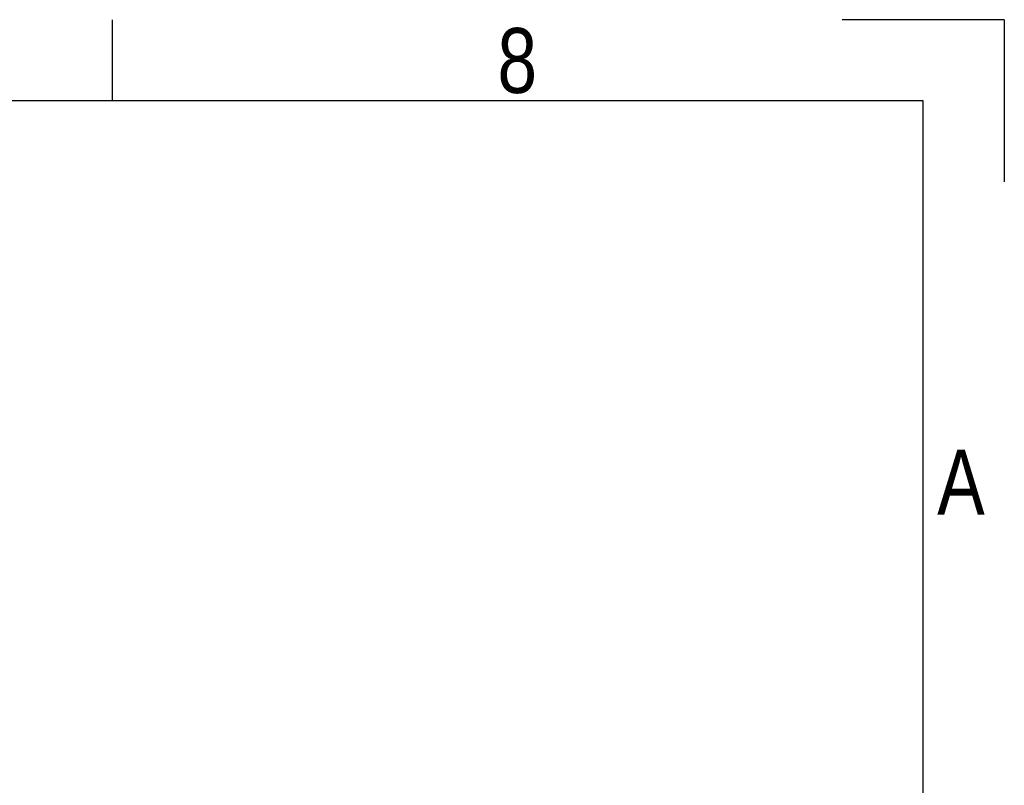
# Model space of a CAD drawing. Header units: millimetres. Extents: x 0 to 420, y 0 to 297.
# Tile 90 of 90: x 357 to 420, y 248 to 297. Entities that reach past the tile are written whole.
import ezdxf

# ---------------------------------------------------------------- set-up
doc = ezdxf.new("R2010")
doc.units = ezdxf.units.MM
doc.layers.add('CARTIGLIO', color=140, linetype='Continuous')
doc.styles.add('SLDTEXTSTYLE2', font='TXT', dxfattribs={"width": 0.821468})

msp = doc.modelspace()

# ---------------------------------------------------------------- linework, layer by layer
at = {"layer": 'CARTIGLIO', "linetype": 'Continuous'}
for p, q in [((363.08524, 291.82257), (363.08524, 296.99679)), ((420.00161, 296.99679), (409.65318, 296.99679)), ((420.00161, 296.99679), (420.00161, 286.64835)), ((414.8274, 291.82257), (5.18012, 291.82257)), ((414.8274, 5.171), (414.8274, 291.82257))]:
    msp.add_line(p, q, dxfattribs=at)

# ---------------------------------------------------------------- texts
at = {"layer": 'CARTIGLIO', "char_height": 4.13937, "attachment_point": 2, "style": 'SLDTEXTSTYLE2'}
for s, insert in [('8', (388.91266, 296.46286)), ('A', (417.23535, 269.55693))]:
    msp.add_mtext(s, dxfattribs=dict(at, insert=insert))

doc.saveas('drawing.dxf')
